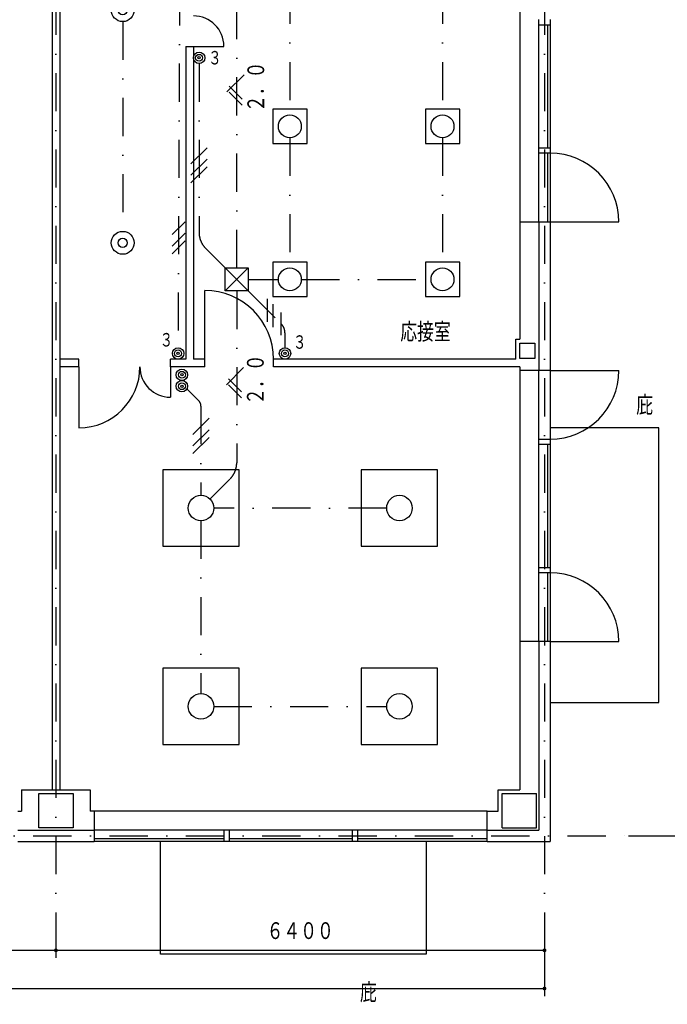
# Model space of a CAD drawing. Header units: inches. Extents: x -27921 to 27921, y -29700 to 19823.
# Tile 6 of 9: x 8728 to 17212, y -8903 to 4004. Entities that reach past the tile are written whole.
import ezdxf
from ezdxf.enums import TextEntityAlignment as Align

# ---------------------------------------------------------------- set-up
doc = ezdxf.new("R2010")
doc.units = ezdxf.units.IN
doc.header["$LTSCALE"] = 1000
doc.header["$MEASUREMENT"] = 0
doc.linetypes.add('DASHDOT', pattern=[1, 0.5, -0.25, 0, -0.25])
doc.layers.get('0').update_dxf_attribs({"color": 250, "linetype": 'CONTINUOUS'})
for name, color, linetype in [('KENCHIKU-025', 7, 'CONTINUOUS'), ('SONOTA-000', 7, 'CONTINUOUS'), ('SONOTA-001', 7, 'CONTINUOUS'), ('SONOTA-003', 7, 'CONTINUOUS'), ('SONOTA-004', 7, 'CONTINUOUS'), ('SONOTA-008', 7, 'CONTINUOUS'), ('SONOTA-010', 7, 'CONTINUOUS'), ('SONOTA-011', 7, 'CONTINUOUS'), ('SONOTA-012', 7, 'CONTINUOUS'), ('SONOTA-013', 7, 'CONTINUOUS'), ('SONOTA-014', 7, 'CONTINUOUS'), ('SONOTA-016', 7, 'CONTINUOUS')]:
    doc.layers.add(name, color=color, linetype=linetype)
doc.styles.add('txt', font='txt', dxfattribs={"width": 0.8, "bigfont": 'bigfont.shx'})

# ---------------------------------------------------------------- blocks, each defined once
blk = doc.blocks.new('Z0Dot')
at = {"color": 0, "linetype": 'ByBlock', "const_width": 0.5}
blk.add_lwpolyline([(-0.25, 0, 1), (0.25, 0, 1)], format="xyb", close=True, dxfattribs=at)
blk = doc.blocks.new('ZGroup29', base_point=(-397, -8296))
at = {"layer": 'SONOTA-013', "color": 5, "linetype": 'Continuous'}
for p, q in [((15603, -7796), (15603, -8796)), ((-16397, -8696), (15603, -8696))]:
    blk.add_line(p, q, dxfattribs=at)
at = {"layer": 'SONOTA-013', "color": 5, "linetype": 'Continuous', "xscale": 50, "yscale": 50, "zscale": 50}
blk.add_blockref('Z0Dot', (15603, -8696), dxfattribs=at)
blk = doc.blocks.new('ZGroup30', base_point=(-397, -8046))
at = {"layer": 'SONOTA-013', "color": 5, "linetype": 'Continuous'}
for p, q in [((9203, -7796), (9203, -8296)), ((9203, -8196), (2803, -8196)), ((15603, -8196), (9203, -8196))]:
    blk.add_line(p, q, dxfattribs=at)
at = {"layer": 'SONOTA-013', "color": 5, "linetype": 'Continuous', "xscale": 50, "yscale": 50, "zscale": 50, "rotation": 180}
blk.add_blockref('Z0Dot', (9203, -8196), dxfattribs=at)
at = {"layer": 'SONOTA-013', "color": 5, "linetype": 'Continuous', "xscale": 50, "yscale": 50, "zscale": 50}
for p in [(9203, -8196), (15603, -8196)]:
    blk.add_blockref('Z0Dot', p, dxfattribs=at)
at = {"layer": 'SONOTA-013', "color": 7, "style": 'txt', "width": 0.8}
blk.add_text('６４００', height=250, dxfattribs=at).set_placement((12403, -8146), align=Align.BOTTOM_CENTER)
blk = doc.blocks.new('ZGroup31', base_point=(17453, 2804))
at = {"layer": 'SONOTA-013', "color": 5, "linetype": 'Continuous'}
blk.add_line((16703, -6696), (18203, -6696), dxfattribs=at)
blk = doc.blocks.new('ZGroup67', base_point=(12267, 599))
at = {"layer": 'SONOTA-001', "color": 6, "linetype": 'Continuous'}
for p, q in [((12492, 824), (12042, 824)), ((12042, 824), (12042, 374)), ((12492, 374), (12492, 824)), ((12042, 374), (12492, 374))]:
    blk.add_line(p, q, dxfattribs=at)
blk.add_circle((12267, 599), 150, dxfattribs=at)
blk = doc.blocks.new('ZGroup68', base_point=(14267, 599))
at = {"layer": 'SONOTA-001', "color": 6, "linetype": 'Continuous'}
for p, q in [((14492, 824), (14042, 824)), ((14042, 824), (14042, 374)), ((14492, 374), (14492, 824)), ((14042, 374), (14492, 374))]:
    blk.add_line(p, q, dxfattribs=at)
blk.add_circle((14267, 599), 150, dxfattribs=at)
blk = doc.blocks.new('ZGroup69', base_point=(13703, -2398))
at = {"layer": 'SONOTA-001', "color": 6, "linetype": 'Continuous'}
for p, q in [((14203, -1898), (13203, -1898)), ((13203, -1898), (13203, -2898)), ((14203, -2898), (14203, -1898)), ((13203, -2898), (14203, -2898))]:
    blk.add_line(p, q, dxfattribs=at)
blk.add_circle((13703, -2398), 167, dxfattribs=at)
blk = doc.blocks.new('ZGroup70', base_point=(11103, -2398))
at = {"layer": 'SONOTA-001', "color": 6, "linetype": 'Continuous'}
for p, q in [((11603, -1898), (10603, -1898)), ((10603, -1898), (10603, -2898)), ((11603, -2898), (11603, -1898)), ((10603, -2898), (11603, -2898))]:
    blk.add_line(p, q, dxfattribs=at)
blk.add_circle((11103, -2398), 167, dxfattribs=at)
blk = doc.blocks.new('ZGroup71', base_point=(11103, -4998))
at = {"layer": 'SONOTA-001', "color": 6, "linetype": 'Continuous'}
for p, q in [((11603, -4498), (10603, -4498)), ((10603, -4498), (10603, -5498)), ((11603, -5498), (11603, -4498)), ((10603, -5498), (11603, -5498))]:
    blk.add_line(p, q, dxfattribs=at)
blk.add_circle((11103, -4998), 167, dxfattribs=at)
blk = doc.blocks.new('ZGroup72', base_point=(13703, -4998))
at = {"layer": 'SONOTA-001', "color": 6, "linetype": 'Continuous'}
for p, q in [((14203, -4498), (13203, -4498)), ((13203, -4498), (13203, -5498)), ((14203, -5498), (14203, -4498)), ((13203, -5498), (14203, -5498))]:
    blk.add_line(p, q, dxfattribs=at)
blk.add_circle((13703, -4998), 167, dxfattribs=at)
blk = doc.blocks.new('ZGroup79', base_point=(12203, -371))
at = {"layer": 'SONOTA-001', "color": 6, "linetype": 'Continuous'}
for radius in [75, 45, 15]:
    blk.add_circle((12203, -371), radius, dxfattribs=at)
blk = doc.blocks.new('ZGroup80', base_point=(11078, 3504))
at = {"layer": 'SONOTA-001', "color": 6, "linetype": 'Continuous'}
for radius in [75, 45, 15]:
    blk.add_circle((11078, 3504), radius, dxfattribs=at)
blk = doc.blocks.new('ZGroup81', base_point=(10803, -371))
at = {"layer": 'SONOTA-001', "color": 6, "linetype": 'Continuous'}
for radius in [75, 45, 15]:
    blk.add_circle((10803, -371), radius, dxfattribs=at)
blk = doc.blocks.new('ZGroup290', base_point=(12267, 2605))
at = {"layer": 'SONOTA-001', "color": 6, "linetype": 'Continuous'}
for p, q in [((12492, 2830), (12042, 2830)), ((12042, 2830), (12042, 2380)), ((12492, 2380), (12492, 2830)), ((12042, 2380), (12492, 2380))]:
    blk.add_line(p, q, dxfattribs=at)
blk.add_circle((12267, 2605), 150, dxfattribs=at)
blk = doc.blocks.new('ZGroup291', base_point=(14267, 2605))
at = {"layer": 'SONOTA-001', "color": 6, "linetype": 'Continuous'}
for p, q in [((14492, 2830), (14042, 2830)), ((14042, 2830), (14042, 2380)), ((14492, 2380), (14492, 2830)), ((14042, 2380), (14492, 2380))]:
    blk.add_line(p, q, dxfattribs=at)
blk.add_circle((14267, 2605), 150, dxfattribs=at)
blk = doc.blocks.new('ZGroup297', base_point=(11571, 599))
at = {"layer": 'SONOTA-001', "color": 6, "linetype": 'Continuous'}
for p, q in [((11421, 749), (11721, 749)), ((11421, 449), (11421, 749)), ((11721, 749), (11421, 449)), ((11421, 749), (11721, 449)), ((11721, 749), (11721, 449)), ((11721, 449), (11421, 449))]:
    blk.add_line(p, q, dxfattribs=at)
blk = doc.blocks.new('ZGroup298', base_point=(10853, -726))
at = {"layer": 'SONOTA-001', "color": 6, "linetype": 'Continuous'}
blk.add_line((10853, -576), (10853, -576), dxfattribs=at)
for centre, radius in [((10853, -651), 75), ((10853, -651), 45), ((10853, -651), 15), ((10853, -801), 75), ((10853, -801), 45), ((10853, -801), 15)]:
    blk.add_circle(centre, radius, dxfattribs=at)
blk = doc.blocks.new('ZGroup313', base_point=(10078, 1079))
at = {"layer": 'SONOTA-001', "color": 6, "linetype": 'Continuous'}
for radius in [150, 60]:
    blk.add_circle((10078, 1079), radius, dxfattribs=at)
blk = doc.blocks.new('ZGroup314', base_point=(10078, 4129))
at = {"layer": 'SONOTA-001', "color": 6, "linetype": 'Continuous'}
for radius in [150, 60]:
    blk.add_circle((10078, 4129), radius, dxfattribs=at)

msp = doc.modelspace()

# ---------------------------------------------------------------- linework, layer by layer
at = {"layer": 'SONOTA-003', "color": 2, "linetype": 'DASHDOT'}
for p, q in [((10828, 5429), (10803, -296)), ((11571, 749), (11571, 4734)), ((12267, 4449), (12267, 2755)), ((14267, 4449), (14267, 2755)), ((10078, 3979), (10078, 1229)), ((11078, 3429), (11078, 1216)), ((12267, 2455), (12267, 749)), ((14267, 2455), (14267, 749)), ((11166, 1004), (11421, 749)), ((11721, 599), (12117, 599)), ((12417, 599), (14117, 599)), ((11571, 449), (11571, -1805)), ((11721, 449), (12155, 15)), ((12203, -101), (12203, -296)), ((10928, -846), (11074, -992)), ((11103, -1062), (11103, -2231)), ((11483, -2018), (11221, -2280)), ((13536, -2398), (11270, -2398)), ((11103, -2564), (11103, -4831)), ((11270, -4998), (13536, -4998))]:
    msp.add_line(p, q, dxfattribs=at)
at = {"layer": 'SONOTA-003', "color": 2, "linetype": 'Continuous'}
for p, q in [((11443, 3056), (11669, 3282)), ((11471, 3134), (11641, 2964)), ((11471, 3054), (11641, 2884)), ((11184, 2326), (10972, 2114)), ((11184, 2176), (10972, 1964)), ((11184, 2076), (10972, 1864)), ((10895, 1355), (10725, 1186)), ((10895, 1205), (10724, 1036)), ((10894, 1105), (10724, 936)), ((11976, 44), (11976, 344)), ((12047, -27), (12047, 273)), ((12153, -133), (12153, 167)), ((11436, -782), (11662, -556)), ((11465, -704), (11634, -874)), ((11465, -784), (11635, -954)), ((11209, -1221), (10997, -1433)), ((11209, -1371), (10997, -1583)), ((11209, -1471), (10997, -1683))]:
    msp.add_line(p, q, dxfattribs=at)
at = {"layer": 'SONOTA-003', "color": 2, "linetype": 'DASHDOT'}
for centre, radius, start, end in [((11378, 1216), 300, 180, 225), ((12040, -101), 163, 0, 45), ((11003, -1062), 100, 0, 45), ((11271, -1805), 300, 315, 360)]:
    msp.add_arc(centre, radius, start, end, dxfattribs=at)
at = {"layer": 'SONOTA-004', "color": 96, "linetype": 'Continuous'}
for p, q in [((15528, 3934), (15528, 4004)), ((15678, 4004), (15678, 3934)), ((15678, 3934), (15528, 3934)), ((15528, 2324), (15528, 3934)), ((15643, 3934), (15643, 2324)), ((15678, 3934), (15678, 2324)), ((11003, 3654), (11403, 3654)), ((15528, 2254), (15528, 2324)), ((15528, 2324), (15678, 2324)), ((15678, 2324), (15678, 2254)), ((15528, 1354), (15528, 2254)), ((15678, 2254), (15528, 2254)), ((15643, 2254), (15643, 1354)), ((15678, 2254), (15678, 1354)), ((15678, 1354), (16578, 1354)), ((11153, -446), (11153, 454)), ((9503, -546), (9503, -1346)), ((10703, -546), (10703, -946)), ((15528, -1496), (15528, -596)), ((15678, -596), (15678, -1496)), ((15678, -596), (16578, -596)), ((15528, -1566), (15528, -1496)), ((15528, -1496), (15678, -1496)), ((15678, -1496), (15678, -1566)), ((15678, -1566), (15528, -1566)), ((15528, -3176), (15528, -1566)), ((15643, -1566), (15643, -3176)), ((15678, -1566), (15678, -3176)), ((15528, -3246), (15528, -3176)), ((15528, -3176), (15678, -3176)), ((15678, -3176), (15678, -3246)), ((15528, -4146), (15528, -3246)), ((15678, -3246), (15528, -3246)), ((15643, -3246), (15643, -4146)), ((15678, -3246), (15678, -4146)), ((15678, -4146), (16578, -4146)), ((11403, -6621), (9703, -6621)), ((11403, -6621), (11403, -6771)), ((11473, -6621), (11403, -6621)), ((13083, -6621), (11473, -6621)), ((11473, -6621), (11473, -6771)), ((13083, -6621), (13083, -6771)), ((13153, -6621), (13083, -6621)), ((14853, -6621), (13153, -6621)), ((13153, -6621), (13153, -6771)), ((11403, -6736), (9703, -6736)), ((11403, -6771), (9703, -6771)), ((11473, -6771), (11403, -6771)), ((13083, -6736), (11473, -6736)), ((13083, -6771), (11473, -6771)), ((13153, -6771), (13083, -6771)), ((14853, -6736), (13153, -6736)), ((14853, -6771), (13153, -6771))]:
    msp.add_line(p, q, dxfattribs=at)
for centre, radius, start, end in [((11003, 3654), 400, 0, 90), ((15678, 1354), 900, 0, 90), ((11153, -446), 900, 0, 90), ((9503, -546), 800, 270, 0), ((10703, -546), 400, 180, 270), ((15678, -596), 900, 270, 360), ((15678, -4146), 900, 0, 90)]:
    msp.add_arc(centre, radius, start, end, dxfattribs=at)
at = {"layer": 'SONOTA-008', "color": 176, "linetype": 'DASHDOT'}
for p, q in [((9203, 13304), (9203, -7796)), ((15603, 13304), (15603, -7796)), ((-17097, -6696), (16703, -6696))]:
    msp.add_line(p, q, dxfattribs=at)
at = {"layer": 'SONOTA-010', "color": 96, "linetype": 'Continuous'}
for p, q in [((15278, -236), (15478, -236)), ((15278, -436), (15278, -236)), ((15478, -236), (15478, -436)), ((15478, -436), (15278, -436)), ((8978, -6141), (9428, -6141)), ((8978, -6591), (8978, -6141)), ((9428, -6141), (9428, -6591)), ((15048, -6141), (15498, -6141)), ((15048, -6591), (15048, -6141)), ((15498, -6591), (15498, -6141)), ((9428, -6591), (8978, -6591)), ((15048, -6591), (15498, -6591))]:
    msp.add_line(p, q, dxfattribs=at)
at = {"layer": 'SONOTA-011', "color": 96, "linetype": 'Continuous'}
for p, q in [((15528, 1354), (15528, -596)), ((15528, -4146), (15528, -6621)), ((8703, -6621), (9703, -6621)), ((14853, -6621), (15528, -6621))]:
    msp.add_line(p, q, dxfattribs=at)
at = {"layer": 'SONOTA-014', "color": 96, "linetype": 'Continuous'}
for p, q in [((9153, 4954), (9153, -6091)), ((9253, 4954), (9253, -6091)), ((10903, 3654), (11003, 3654)), ((10903, 3654), (10903, -446)), ((11003, 3654), (11003, -446)), ((15278, 1354), (15278, -186)), ((15278, 1354), (15678, 1354)), ((15678, 1354), (15678, -596)), ((15228, -186), (15278, -186)), ((15228, -446), (15228, -186)), ((9503, -446), (9253, -446)), ((9503, -546), (9503, -446)), ((10703, -546), (10703, -446)), ((10903, -446), (10703, -446)), ((11153, -446), (11003, -446)), ((11153, -546), (11153, -446)), ((15228, -446), (12053, -446)), ((12053, -546), (12053, -446)), ((9503, -546), (9253, -546)), ((11153, -546), (10703, -546)), ((15278, -546), (12053, -546)), ((15278, -546), (15278, -596)), ((15678, -596), (15278, -596)), ((15278, -4146), (15278, -6091)), ((15678, -4146), (15278, -4146)), ((15678, -4146), (15678, -6771)), ((8753, -6091), (8753, -6371)), ((8753, -6091), (9653, -6091)), ((9653, -6091), (9653, -6371)), ((14998, -6091), (15278, -6091)), ((14998, -6371), (14998, -6091)), ((8703, -6371), (8753, -6371)), ((9703, -6371), (9653, -6371)), ((9703, -6371), (9703, -6771)), ((14853, -6771), (14853, -6371)), ((14853, -6371), (14998, -6371)), ((8703, -6771), (9703, -6771)), ((14853, -6771), (15678, -6771))]:
    msp.add_line(p, q, dxfattribs=at)
at = {"layer": 'SONOTA-016', "color": 96, "linetype": 'Continuous'}
for p, q in [((15278, 4904), (15278, 1354)), ((15278, -596), (15278, -4146)), ((17103, -1346), (15678, -1346)), ((17103, -4946), (17103, -1346)), ((15678, -4946), (17103, -4946)), ((14853, -6371), (9703, -6371)), ((10573, -8246), (10573, -6771)), ((14053, -6771), (14053, -8246)), ((14053, -8246), (10573, -8246))]:
    msp.add_line(p, q, dxfattribs=at)

# ---------------------------------------------------------------- block references
at = {"layer": 'KENCHIKU-025', "linetype": 'Continuous'}
for name, p in [('ZGroup31', (17453, 2804)), ('ZGroup29', (-397, -8296)), ('ZGroup30', (-397, -8046))]:
    msp.add_blockref(name, p, dxfattribs=at)
at = {"layer": 'SONOTA-001', "linetype": 'Continuous'}
for name, p in [('ZGroup314', (10078, 4129)), ('ZGroup80', (11078, 3504)), ('ZGroup290', (12267, 2605)), ('ZGroup291', (14267, 2605)), ('ZGroup313', (10078, 1079)), ('ZGroup67', (12267, 599)), ('ZGroup68', (14267, 599)), ('ZGroup297', (11571, 599)), ('ZGroup81', (10803, -371)), ('ZGroup79', (12203, -371)), ('ZGroup298', (10853, -726)), ('ZGroup70', (11103, -2398)), ('ZGroup69', (13703, -2398)), ('ZGroup71', (11103, -4998)), ('ZGroup72', (13703, -4998))]:
    msp.add_blockref(name, p, dxfattribs=at)

# ---------------------------------------------------------------- texts
at = {"layer": 'SONOTA-000', "color": 7, "style": 'txt', "width": 0.8}
for p in [(11830, 2794), (11824, -1044)]:
    msp.add_text('２．０', height=250, rotation=90, dxfattribs=at).set_placement(p, align=Align.MIDDLE_LEFT)
at = {"layer": 'SONOTA-001', "color": 7, "style": 'txt', "width": 0.8}
for p in [(11197, 3498), (10562, -199), (12308, -229)]:
    msp.add_text('３', height=200, dxfattribs=at).set_placement(p, align=Align.MIDDLE_LEFT)
at = {"layer": 'SONOTA-012', "color": 14, "style": 'txt', "width": 0.8}
msp.add_text('応接室', height=250, dxfattribs=at).set_placement((13714, -93), align=Align.MIDDLE_LEFT)
at = {"layer": 'SONOTA-013', "color": 96, "style": 'txt', "width": 0.8}
for p in [(16805, -1051), (13186, -8750)]:
    msp.add_text('庇', height=250, dxfattribs=at).set_placement(p, align=Align.MIDDLE_LEFT)

doc.saveas('drawing.dxf')
